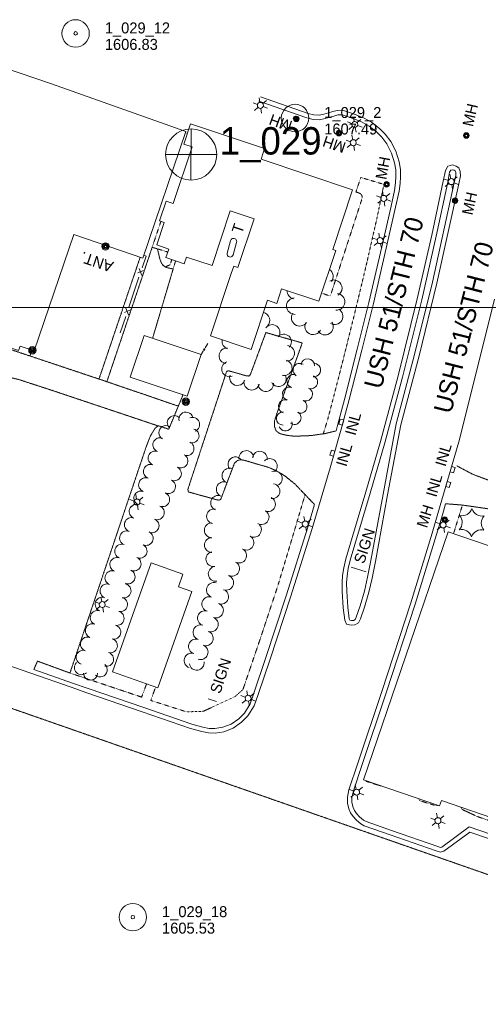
# Model space of a CAD drawing. Header units: feet. Extents: x 386648 to 388873, y 98149 to 99500.
# Tile 4 of 6: x 387547 to 387800, y 98619 to 99157. Entities that reach past the tile are written whole.
import ezdxf
from ezdxf.enums import TextEntityAlignment as Align

# ---------------------------------------------------------------- set-up
doc = ezdxf.new("R2010")
doc.units = ezdxf.units.FT
doc.header["$MEASUREMENT"] = 0
doc.linetypes.add('DGN Style 3', pattern=[0.33152, 0.2368, -0.09472])
doc.linetypes.add('DGN Style 5', pattern=[0.16576, 0.07104, -0.09472])
for name, color, linetype, lineweight in [('E_BLD', 241, 'Continuous', 13), ('E_BLD_Name', 241, 'Continuous', 0), ('E_DRN_Grate', 151, 'Continuous', 0), ('E_DWY', 73, 'DGN Style 3', 0), ('E_LAND_Vegetation', 21, 'Continuous', 0), ('E_MAP_GridLines', 151, 'Continuous', 0), ('E_MAP_Limits', 21, 'DGN Style 3', 0), ('E_MAP_PassPoints', 161, 'Continuous', 0), ('E_MISCPROP', 40, 'Continuous', 0), ('E_MISCPROP_HvyLine', 241, 'Continuous', 13), ('E_MISCPROP_Railing', 40, 'Continuous', 0), ('E_PATH_Sidewalk', 73, 'DGN Style 5', 0), ('E_RDWY', 21, 'Continuous', 13), ('E_RDWY_Name', 21, 'Continuous', 0)]:
    doc.layers.add(name, color=color, linetype=linetype, lineweight=lineweight)
doc.styles.add('Style-IGR_FONT_0', font='IGR_FONT_0.shx')

# ---------------------------------------------------------------- blocks, each defined once
blk = doc.blocks.new('PP')
at = {"layer": 'E_MAP_PassPoints', "color": 40, "linetype": 'Continuous', "lineweight": 0}
for radius in [7.5, 0.96]:
    blk.add_circle((0, 0), radius, dxfattribs=at)
blk = doc.blocks.new('PHOTOC')
at = {"layer": 'E_MAP_Limits', "color": 73, "linetype": 'Continuous', "lineweight": 0}
for p, q in [((0.12, 14.06), (0.06, -13.8)), ((-13.79, 0.03), (14.12, 0.01))]:
    blk.add_line(p, q, dxfattribs=at)
blk.add_circle((0.17, 0.03), 14, dxfattribs=at)
blk = doc.blocks.new('INLT')
at = {"layer": 'E_MISCPROP_Railing', "color": 40, "linetype": 'Continuous', "lineweight": 0, "flags": 128}
blk.add_lwpolyline([(3, -2), (3, 0), (0, 0), (0, -2), (3, -2)], dxfattribs=at)
blk = doc.blocks.new('INL')
at = {"layer": 'E_MISCPROP_Railing', "color": 40, "linetype": 'Continuous', "lineweight": 0, "style": 'Style-IGR_FONT_0'}
blk.add_text('INL', height=6, rotation=0, dxfattribs=at).set_placement((-5.79, -2.75))
blk = doc.blocks.new('INL_1')
at = {"layer": 'E_MISCPROP_Railing', "color": 40, "linetype": 'Continuous', "lineweight": 0, "style": 'Style-IGR_FONT_0'}
blk.add_text('INL', height=6, rotation=359.9999, dxfattribs=at).set_placement((-5.79, -2.75))
blk = doc.blocks.new('INL_2')
at = {"layer": 'E_MISCPROP_Railing', "color": 40, "linetype": 'Continuous', "lineweight": 0, "style": 'Style-IGR_FONT_0'}
blk.add_text('INL', height=6, rotation=359.9999, dxfattribs=at).set_placement((-5.79, -2.75))
blk = doc.blocks.new('INL_3')
at = {"layer": 'E_MISCPROP_Railing', "color": 40, "linetype": 'Continuous', "lineweight": 0, "style": 'Style-IGR_FONT_0'}
blk.add_text('INL', height=6, rotation=0.0001, dxfattribs=at).set_placement((-5.79, -2.75))
blk = doc.blocks.new('MHO_1')
at = {"layer": 'E_DRN_Grate', "color": 20, "linetype": 'Continuous', "lineweight": 0}
for centre, radius in [((0.04, -0.06), 1.5), ((0.04, -0.06), 1.22), ((0.04, -0.07), 0.968), ((0.01, -0.08), 0.605)]:
    blk.add_circle(centre, radius, dxfattribs=at)
blk = doc.blocks.new('MHT_1')
at = {"layer": 'E_DRN_Grate', "color": 20, "linetype": 'Continuous', "lineweight": 0, "style": 'Style-IGR_FONT_0'}
blk.add_text('MH', height=6, rotation=359.9999, dxfattribs=at).set_placement((-0.35, -3.06), align=Align.CENTER)
blk = doc.blocks.new('MHO_7')
at = {"layer": 'E_DRN_Grate', "color": 20, "linetype": 'Continuous', "lineweight": 0}
for centre, radius in [((0.04, -0.06), 1.5), ((0.04, -0.06), 1.22), ((0.04, -0.07), 0.968), ((0.01, -0.08), 0.605)]:
    blk.add_circle(centre, radius, dxfattribs=at)
blk = doc.blocks.new('MHT_7')
at = {"layer": 'E_DRN_Grate', "color": 20, "linetype": 'Continuous', "lineweight": 0, "style": 'Style-IGR_FONT_0'}
blk.add_text('MH', height=6, rotation=360, dxfattribs=at).set_placement((-0.35, -3.06), align=Align.CENTER)
blk = doc.blocks.new('MHO_8')
at = {"layer": 'E_DRN_Grate', "color": 20, "linetype": 'Continuous', "lineweight": 0}
for centre, radius in [((0.04, -0.06), 1.5), ((0.04, -0.06), 1.22), ((0.04, -0.07), 0.968), ((0.01, -0.08), 0.605)]:
    blk.add_circle(centre, radius, dxfattribs=at)
blk = doc.blocks.new('MHT_8')
at = {"layer": 'E_DRN_Grate', "color": 20, "linetype": 'Continuous', "lineweight": 0, "style": 'Style-IGR_FONT_0'}
blk.add_text('MH', height=6, rotation=359.9999, dxfattribs=at).set_placement((-0.35, -3.06), align=Align.CENTER)
blk = doc.blocks.new('MHO_9')
at = {"layer": 'E_DRN_Grate', "color": 20, "linetype": 'Continuous', "lineweight": 0}
for centre, radius in [((0.04, -0.06), 1.5), ((0.04, -0.06), 1.22), ((0.04, -0.07), 0.968), ((0.01, -0.08), 0.605)]:
    blk.add_circle(centre, radius, dxfattribs=at)
blk = doc.blocks.new('MHT_9')
at = {"layer": 'E_DRN_Grate', "color": 20, "linetype": 'Continuous', "lineweight": 0, "style": 'Style-IGR_FONT_0'}
blk.add_text('MH', height=6, rotation=360, dxfattribs=at).set_placement((-0.35, -3.06), align=Align.CENTER)
blk = doc.blocks.new('MHO_10')
at = {"layer": 'E_DRN_Grate', "color": 20, "linetype": 'Continuous', "lineweight": 0}
for centre, radius in [((0.04, -0.06), 1.5), ((0.04, -0.06), 1.22), ((0.04, -0.07), 0.968), ((0.01, -0.08), 0.605)]:
    blk.add_circle(centre, radius, dxfattribs=at)
blk = doc.blocks.new('MHT_10')
at = {"layer": 'E_DRN_Grate', "color": 20, "linetype": 'Continuous', "lineweight": 0, "style": 'Style-IGR_FONT_0'}
blk.add_text('MH', height=6, rotation=360, dxfattribs=at).set_placement((-0.35, -3.06), align=Align.CENTER)
blk = doc.blocks.new('MHO_11')
at = {"layer": 'E_DRN_Grate', "color": 20, "linetype": 'Continuous', "lineweight": 0}
for centre, radius in [((0.04, -0.06), 1.5), ((0.04, -0.06), 1.22), ((0.04, -0.07), 0.968), ((0.01, -0.08), 0.605)]:
    blk.add_circle(centre, radius, dxfattribs=at)
blk = doc.blocks.new('MHT_11')
at = {"layer": 'E_DRN_Grate', "color": 20, "linetype": 'Continuous', "lineweight": 0, "style": 'Style-IGR_FONT_0'}
blk.add_text('MH', height=6, rotation=0.0001, dxfattribs=at).set_placement((-0.35, -3.06), align=Align.CENTER)
blk = doc.blocks.new('LTP')
at = {"layer": 'E_MISCPROP', "color": 20, "linetype": 'Continuous', "lineweight": 0}
for p, q in [((-1.61, 0.09), (-4.22, 0.17)), ((-0.78, 1.46), (-1.98, 3.76)), ((0.86, 1.37), (2.22, 3.6)), ((1.66, 0), (4.18, -0.06)), ((-0.86, -1.4), (-2.22, -3.59)), ((0.78, -1.44), (2.02, -3.62))]:
    blk.add_line(p, q, dxfattribs=at)
blk.add_arc((0.02, 0.01), 1.64, 0, 360, dxfattribs=at)
blk = doc.blocks.new('POLE')
at = {"layer": 'E_MISCPROP', "color": 20, "linetype": 'Continuous', "lineweight": 0}
for radius in [2.02, 1.51, 1.01, 0.504]:
    blk.add_circle((0.03, -0.09), radius, dxfattribs=at)
blk = doc.blocks.new('ANT')
at = {"layer": 'E_MISCPROP', "color": 20, "linetype": 'Continuous', "lineweight": 0, "style": 'Style-IGR_FONT_0'}
blk.add_text('ANT.', height=6, rotation=359.9999, dxfattribs=at).set_placement((0, 0.95), align=Align.MIDDLE_LEFT)
blk = doc.blocks.new('PINEL')
at = {"layer": 'E_LAND_Vegetation', "color": 93, "linetype": 'Continuous', "lineweight": 0}
for centre, start, end in [((-8.23, 7.26), 275.2112, 0.9761), ((2.17, 10.66), 215.2112, 300.9761), ((10.31, 3.35), 155.2112, 240.9761), ((-10.49, -3.45), 335.2112, 60.9761), ((-2.35, -10.75), 35.2112, 120.9761), ((8.05, -7.36), 95.2112, 180.9761)]:
    blk.add_arc(centre, 5.72, start, end, dxfattribs=at)
blk = doc.blocks.new('SIGN')
at = {"layer": 'E_MISCPROP', "color": 20, "linetype": 'Continuous', "lineweight": 0, "style": 'Style-IGR_FONT_0'}
blk.add_text('SIGN', height=6, rotation=0, dxfattribs=at).set_placement((0, 0), align=Align.MIDDLE_LEFT)
blk = doc.blocks.new('TK5')
at = {"layer": 'E_BLD', "color": 241, "linetype": 'Continuous', "lineweight": 0}
for p, q in [((1.56, 1.71), (8.66, 1.72)), ((1.66, -1.78), (8.68, -1.78))]:
    blk.add_line(p, q, dxfattribs=at)
for centre, start, end in [((1.67, -0.03), 93.5947, 269.612), ((8.66, -0.03), 270.7756, 93.236)]:
    blk.add_arc(centre, 1.75, start, end, dxfattribs=at)
blk = doc.blocks.new('TA')
at = {"layer": 'E_BLD_Name', "color": 241, "linetype": 'Continuous', "lineweight": 0, "style": 'Style-IGR_FONT_0'}
blk.add_text('T', height=6, rotation=0, dxfattribs=at).set_placement((-1.9, 3.03), align=Align.MIDDLE_LEFT)

msp = doc.modelspace()

# ---------------------------------------------------------------- linework, layer by layer
at = {"layer": 'E_DWY', "color": 51, "linetype": 'DGN Style 3', "lineweight": 0, "flags": 128}
for points in [[(387620.16, 98983.1), (387631.42, 99021.03), (387627.6, 99021.88), (387626.6, 99022.43), (387625.2, 99023.91), (387624.26, 99026.21), (387623.79, 99028.06), (387622.83, 99032.06), (387619.93, 99032.88), (387595.15, 98959.42), (387634.26, 98946.05)], [(387590.83, 98960.86), (387613.38, 99027.5)], [(387595.15, 98959.42), (387444.58, 99009.68)], [(387623.31, 98935.21), (387566.09, 98954.34), (387546.92, 98960.61), (387538.4, 98962.55), (387496.31, 98975.6), (387439.17, 98994.55)], [(387720.58, 98932.5), (387714.36, 98931.02), (387706.92, 98929.95), (387697.83, 98929.58), (387693.2, 98930.15), (387689.87, 98931.03), (387687.8, 98932.5), (387686.93, 98934.77), (387686.88, 98937.69), (387687.96, 98941.33), (387702.1, 98980.59), (387682.19, 98986.29), (387673.7, 98963.29), (387672.81, 98962.5), (387671.41, 98962.63), (387662.72, 98965.12), (387661.61, 98965.42), (387660.69, 98964.99), (387639.51, 98900.64), (387639.66, 98899.49), (387639.83, 98899.13), (387656.01, 98894.64), (387657.09, 98894.79), (387657.51, 98895.18), (387665.04, 98914.98), (387666.7, 98916.33), (387668.28, 98916.73), (387669.96, 98916.54), (387683.86, 98912.49), (387687.91, 98910.71), (387692.84, 98907.68), (387698.07, 98903.5), (387708.78, 98892.29)], [(387553.09, 98973.46), (387554.26, 98976.68)], [(387555.17, 98802.01), (387557.16, 98806.6), (387574.94, 98800.1), (387616.63, 98923.69), (387619.02, 98929.88), (387621.55, 98933.98), (387623.09, 98935.22), (387623.62, 98935.21), (387629.03, 98933.42), (387636.86, 98952.33)], [(388079.59, 98811.1), (387932.8, 98861.57), (387820.73, 98899.26), (387795.47, 98908.77), (387786.58, 98913.46)], [(387780.54, 98892.68), (387789.93, 98891.93), (387804.21, 98889.87), (387831.38, 98883.33), (387896.68, 98861.05), (387973.61, 98835.8), (388074.89, 98799.39), (388080.97, 98796.72), (388082.54, 98795.95)]]:
    msp.add_lwpolyline(points, dxfattribs=at)
at = {"layer": 'E_LAND_Vegetation', "color": 93, "linetype": 'Continuous', "lineweight": 0}
for centre, radius, start, end in [((387714.52, 99016.93), 4.51, 322.9352, 57.2369), ((387719.39, 99010.56), 4.51, 299.8309, 119.8309), ((387698.27, 99009.14), 4.51, 178.5099, 258.6815), ((387720.95, 99003.1), 4.51, 265.1288, 85.1288), ((387698.01, 99000.74), 4.51, 93.7276, 273.7276), ((387680.1, 98993.01), 4.23, 313.6565, 80.3008), ((387700.7, 98994.36), 4.51, 144.9078, 324.9078), ((387719.85, 98995.17), 4.51, 240.0258, 60.0258), ((387685.64, 98986.38), 4.23, 324.0365, 144.0365), ((387708.11, 98989.68), 4.51, 151.5975, 331.5975), ((387714.55, 98989.48), 4.51, 212.888, 32.888), ((387691.94, 98981.17), 4.23, 316.3005, 136.3005), ((387662.44, 98981.48), 4.23, 168.744, 253.9197), ((387693.61, 98974.95), 4.23, 265.4438, 85.4438), ((387660.79, 98973.57), 4.23, 83.9403, 263.9402), ((387662.26, 98966.39), 4.23, 110.6495, 290.6495), ((387692.28, 98967.08), 4.23, 253.048, 73.048), ((387700.72, 98965.81), 3.65, 59.2617, 239.2617), ((387705.1, 98968.32), 3.65, 355.3669, 175.3669), ((387708.52, 98965.76), 3.65, 263.4204, 83.4204), ((387666.58, 98961.58), 4.23, 161.2445, 341.2445), ((387689.13, 98960.96), 4.23, 208.7346, 28.7346), ((387697.37, 98959.73), 3.65, 71.0629, 251.0629), ((387706.84, 98959.19), 3.65, 247.7945, 67.7945), ((387674.42, 98959.07), 4.23, 167.497, 347.497), ((387682.16, 98958.3), 4.23, 184.7479, 4.7479), ((387695, 98952.81), 3.65, 71.0629, 251.0629), ((387704.04, 98952.51), 3.65, 245.7016, 65.7016), ((387692.75, 98945.92), 3.65, 73.0619, 253.0619), ((387701.03, 98945.85), 3.65, 245.7016, 65.7016), ((387638.45, 98938.92), 3.86, 13.7814, 193.7815), ((387691.6, 98939.28), 3.65, 89.7084, 269.7084), ((387697.78, 98939.68), 3.65, 235.0629, 55.0629), ((387632.08, 98936.98), 3.86, 44.3158, 224.3158), ((387642.03, 98936.01), 3.86, 292.5174, 112.5174), ((387692.94, 98936.14), 3.65, 201.1778, 21.1778), ((387627.46, 98931.52), 3.86, 60.698, 240.698), ((387641.73, 98929.8), 3.86, 255.2903, 75.2903), ((387624.16, 98924.91), 3.86, 70.4244, 250.4244), ((387638.96, 98922.89), 3.86, 246.5561, 66.5561), ((387621.57, 98917.62), 3.86, 70.4244, 250.4244), ((387635.63, 98916.1), 3.86, 241.7166, 61.7166), ((387671.46, 98917.66), 4.05, 7.0264, 187.0264), ((387678.91, 98917.32), 4.05, 349.9168, 169.9168), ((387618.98, 98910.34), 3.86, 70.4244, 250.4244), ((387665.5, 98914.24), 4.05, 37.6485, 217.6485), ((387684.36, 98913.32), 4.05, 316.4264, 136.4264), ((387632.05, 98909.13), 3.86, 245.2786, 65.2786), ((387662.26, 98908.08), 4.05, 67.3747, 247.3747), ((387687.09, 98906.5), 4.05, 292.899, 112.899), ((387616.39, 98903.06), 3.86, 70.4244, 250.4244), ((387628.82, 98902.11), 3.86, 245.2786, 65.2786), ((387659.14, 98900.6), 4.05, 67.3747, 247.3747), ((387685.81, 98899.55), 4.05, 260.8649, 80.8649), ((387613.8, 98895.78), 3.86, 70.4244, 250.4244), ((387625.65, 98894.97), 3.86, 247.9095, 67.9095), ((387656.02, 98893.12), 4.05, 67.3747, 247.3747), ((387683.36, 98892.4), 4.05, 246.048, 66.048), ((387611.21, 98888.49), 3.86, 70.4244, 250.4244), ((387622.74, 98887.81), 3.86, 247.9095, 67.9095), ((387653.79, 98885.77), 4.05, 78.7879, 258.7879), ((387679.86, 98885.38), 4.05, 238.913, 58.913), ((387608.62, 98881.22), 3.86, 70.4244, 250.4244), ((387619.84, 98880.65), 3.86, 247.9095, 67.9095), ((387652.57, 98878.17), 4.05, 90.438, 270.438), ((387675.68, 98878.44), 4.05, 238.913, 58.913), ((387605.98, 98873.93), 3.86, 69.7204, 249.7204), ((387616.62, 98873.75), 3.86, 244.3131, 64.3131), ((387652.63, 98870.07), 4.05, 90.438, 270.438), ((387671.57, 98871.4), 4.05, 240.333, 60.333), ((387603.3, 98866.68), 3.86, 69.7204, 249.7204), ((387613.27, 98866.78), 3.86, 244.3131, 64.3131), ((387653.4, 98862.41), 4.05, 101.3816, 281.3816), ((387667.55, 98864.31), 4.05, 241.7754, 61.7754), ((387600.62, 98859.43), 3.86, 69.7204, 249.7204), ((387609.99, 98859.76), 3.86, 244.9792, 64.9792), ((387663.72, 98857.18), 4.05, 241.7754, 61.7754), ((387597.95, 98852.18), 3.86, 69.7204, 249.7204), ((387606.72, 98852.76), 3.86, 244.9792, 64.9792), ((387654.73, 98854.32), 4.05, 98.6221, 278.6221), ((387653.69, 98845.53), 4.05, 72.4627, 252.4627), ((387660.49, 98849.48), 4.05, 249.7584, 69.7584), ((387595.27, 98844.93), 3.86, 69.7204, 249.7204), ((387604.51, 98845.02), 3.86, 255.5122, 75.5122), ((387657.68, 98841.88), 4.05, 249.7584, 69.7584), ((387592.59, 98837.68), 3.86, 69.7204, 249.7204), ((387602.58, 98837.54), 3.86, 255.5122, 75.5122), ((387651.25, 98837.81), 4.05, 72.4627, 252.4627), ((387589.91, 98830.43), 3.86, 69.7204, 249.7204), ((387600.7, 98830.01), 3.86, 256.4338, 76.4338), ((387648.81, 98830.08), 4.05, 72.4627, 252.4627), ((387654.88, 98834.28), 4.05, 249.7584, 69.7584), ((387652.08, 98826.68), 4.05, 249.7584, 69.7584), ((387587.23, 98823.18), 3.86, 69.7204, 249.7204), ((387598.89, 98822.5), 3.86, 256.4338, 76.4338), ((387646.37, 98822.36), 4.05, 72.4627, 252.4627), ((387649.27, 98819.08), 4.05, 249.7584, 69.7584), ((387584.55, 98815.93), 3.86, 69.7204, 249.7204), ((387597.04, 98815.05), 3.86, 254.625, 74.625), ((387643.93, 98814.63), 4.05, 72.4627, 252.4627), ((387582.2, 98808.71), 3.86, 73.7415, 253.7415), ((387646.47, 98811.48), 4.05, 249.7584, 69.7584), ((387594.99, 98807.61), 3.86, 254.625, 74.625), ((387641.49, 98806.91), 4.05, 72.4627, 252.4627), ((387644.33, 98805.69), 4.05, 188.3038, 8.3038), ((387581.27, 98803.04), 3.86, 134.5693, 314.5693), ((387591.52, 98801.84), 3.86, 228.7217, 48.7217), ((387586.17, 98800.02), 3.86, 181.0403, 1.0403)]:
    msp.add_arc(centre, radius, start, end, dxfattribs=at)
at = {"layer": 'E_MAP_GridLines', "color": 161, "linetype": 'Continuous', "lineweight": 0}
msp.add_line((387000, 99000), (388500, 99000), dxfattribs=at)
at = {"layer": 'E_MAP_Limits', "color": 73, "linetype": 'DGN Style 3', "lineweight": 0, "flags": 128}
msp.add_lwpolyline([(387311.17, 98861.57), (388066.59, 98598.25)], dxfattribs=at)
at = {"layer": 'E_MISCPROP', "color": 20, "linetype": 'Continuous', "lineweight": 0}
for p, q in [((387728.85, 98857.98), (387737.11, 98855.45)), ((387650.55, 98785.9), (387655.09, 98784.46))]:
    msp.add_line(p, q, dxfattribs=at)
at = {"layer": 'E_MISCPROP_HvyLine', "color": 241, "linetype": 'Continuous', "lineweight": 13, "flags": 128}
for points in [[(387638.31, 99096.2), (387638.31, 99096.2), (387614.75, 99027.03), (387614.75, 99027.03), (387577.03, 99039.88), (387577.03, 99039.88), (387555.37, 98976.3), (387555.37, 98976.3), (387547.68, 98978.93), (387547.68, 98978.93), (387546.84, 98976.47), (387546.84, 98976.47), (387518.26, 98986.21), (387518.26, 98986.21), (387518.26, 98986.21), (387518.26, 98986.21), (387519.26, 98989.16), (387519.26, 98989.16), (387457.67, 99010.14), (387503.04, 99143.33), (387503.04, 99143.33), (387564.91, 99122.25), (387564.91, 99122.25), (387638.31, 99096.2)], [(387729.67, 99064.32), (387729.67, 99064.32), (387718.82, 99031.76), (387720.46, 99031.21), (387720.46, 99031.21), (387711.2, 99003.44), (387711.2, 99003.44), (387690.83, 99010.23), (387690.83, 99010.23), (387688.17, 99002.26), (387688.17, 99002.26), (387683.08, 99003.96), (387683.08, 99003.96), (387674.1, 98977.04), (387674.1, 98977.04), (387651.88, 98984.45), (387663.27, 99018.62), (387663.27, 99018.62), (387664.6, 99022.61), (387664.6, 99022.61), (387666.83, 99021.87), (387675.71, 99048.51), (387675.71, 99048.51), (387675.71, 99048.51), (387662.71, 99052.85), (387662.71, 99052.85), (387652.72, 99022.91), (387652.72, 99022.91), (387638.73, 99027.57), (387638.73, 99027.57), (387637.52, 99023.93), (387637.52, 99023.93), (387627.48, 99027.28), (387629.04, 99031.97), (387629.04, 99031.97), (387622.44, 99034.17), (387622.44, 99034.17), (387626.57, 99046.56), (387626.57, 99046.56), (387626.57, 99046.56), (387624, 99047.42), (387624, 99047.42), (387627.57, 99058.15), (387631.42, 99056.87), (387631.42, 99056.87), (387641.77, 99087.89), (387641.77, 99087.89), (387641.77, 99087.89), (387637.24, 99089.4), (387637.24, 99089.4), (387640.92, 99100.41), (387640.92, 99100.41), (387681.49, 99086.88), (387681.49, 99086.88), (387679.54, 99081.03), (387729.67, 99064.32)], [(387607.98, 98961.94), (387607.98, 98961.94), (387639.12, 98951.58), (387646.68, 98974.28), (387646.68, 98974.28), (387646.68, 98974.28), (387615.53, 98984.64)], [(387839.9, 98709.33), (387778.28, 98730.43), (387778.28, 98730.43), (387777.24, 98727.38), (387777.24, 98727.38), (387735.58, 98741.64), (387735.58, 98741.64), (387782.03, 98877.34), (387881.76, 98843.2), (387881.76, 98843.2), (387868.83, 98805.43), (387868.83, 98805.43), (387872.38, 98804.21), (387872.38, 98804.21), (387839.9, 98709.33)], [(387641.7, 98844.6), (387641.7, 98844.6), (387622.97, 98792), (387622.97, 98792), (387598.17, 98800.83), (387598.17, 98800.83), (387619.38, 98860.36), (387619.38, 98860.36), (387636.81, 98854.15), (387634.34, 98847.22), (387634.34, 98847.22), (387634.34, 98847.22)]]:
    msp.add_lwpolyline(points, close=True, dxfattribs=at)
at = {"layer": 'E_MISCPROP_Railing', "color": 40, "linetype": 'Continuous', "lineweight": 0}
for p, q in [((387615.27, 99020.29), (387612.08, 99018.95)), ((387612.8, 99021.27), (387614.34, 99017.54)), ((387607.99, 98998.68), (387604.8, 98997.34)), ((387605.52, 98999.66), (387607.06, 98995.93)), ((387647.88, 98976.95), (387648.96, 98977.13)), ((387648.57, 98976.47), (387648.37, 98977.73))]:
    msp.add_line(p, q, dxfattribs=at)
at = {"layer": 'E_MISCPROP_Railing', "color": 40, "linetype": 'Continuous', "lineweight": 0, "flags": 128}
for points in [[(387615.3, 99028.63), (387616.6, 99028.1), (387614.45, 99021.71)], [(387612.73, 99016.61), (387609.77, 99007.83)], [(387609.77, 99007.83), (387607.17, 99000.1)], [(387605.45, 98995), (387602.49, 98986.22)], [(387648.93, 98977.9), (387650.47, 98980.37)], [(387646.68, 98974.28), (387648.03, 98976.46)]]:
    msp.add_lwpolyline(points, dxfattribs=at)
at = {"layer": 'E_PATH_Sidewalk', "color": 51, "linetype": 'DGN Style 5', "lineweight": 0, "flags": 128}
for points in [[(387639.18, 99095.2), (387638.12, 99095.62)], [(387713.61, 98930.91), (387716, 98938.66), (387719.4, 98951.61), (387724.49, 98971.49), (387731.08, 98997.94), (387737.34, 99024.01), (387743.19, 99049.76), (387746.81, 99067.31), (387734.1, 99071.12), (387731.52, 99063.12), (387733.35, 99062.59), (387734.17, 99062.03), (387734.74, 99061.32), (387734.94, 99060.33), (387734.67, 99059), (387717.46, 99006.23), (387712.66, 99007.84)], [(387619.93, 99032.88), (387624.75, 99047.17)], [(387622.83, 99032.06), (387628.49, 99030.33)], [(387627.11, 99022.15), (387629.76, 99023.4), (387630.69, 99026.21)], [(387631.42, 99021.03), (387632.77, 99025.51)], [(387703.65, 98897.66), (387697.02, 98875.33), (387688.75, 98847.85), (387679.79, 98820.85), (387669.62, 98791.02), (387665.32, 98787.24), (387647.91, 98779.16), (387638.79, 98778.87), (387619.19, 98785.12), (387621.81, 98792.41)], [(387789.79, 98891.94), (387784.94, 98876.35)], [(387616.87, 98794.17), (387614.17, 98786.93), (387574.94, 98800.1)], [(387745.2, 98738.35), (387745.01, 98738.3), (387737.05, 98740.91), (387736.77, 98741.24)], [(387776.06, 98727.78), (387775.83, 98727.67), (387774.95, 98727.61), (387766.52, 98730.28), (387765.97, 98730.85), (387765.82, 98731.29)], [(387823.81, 98714.84), (387823.74, 98714.69), (387823.06, 98713.76), (387822.51, 98713.58), (387821.77, 98713.53), (387797.97, 98721.59), (387789.88, 98725.36), (387789.24, 98725.97), (387789.12, 98726.72)]]:
    msp.add_lwpolyline(points, dxfattribs=at)
at = {"layer": 'E_RDWY', "color": 21, "linetype": 'Continuous', "lineweight": 13, "flags": 128}
for points in [[(387679.21, 99115.22), (387705.3, 99106.09), (387708.45, 99105.32), (387711.38, 99105.09), (387713.99, 99105.68), (387716.39, 99106.53), (387718.79, 99107.13), (387721.24, 99107.75), (387724.2, 99107.89), (387727.47, 99106.9), (387731.7, 99105.4), (387736.02, 99103.58), (387740.08, 99101.33), (387744.4, 99097.97), (387747.58, 99094.7), (387750.51, 99090.76), (387753.32, 99085.42), (387755.09, 99079.61), (387755.87, 99075.44), (387755.92, 99071.49), (387755.67, 99067.83), (387755.07, 99063.55), (387753.13, 99054.93), (387748.1, 99032.52), (387741.03, 99002.19), (387734.64, 98976.65), (387727.85, 98949.74), (387723.83, 98934.79), (387717.4, 98912.38), (387707.47, 98879.17), (387695.7, 98841.6), (387684.46, 98807.74), (387678, 98788.32), (387675.79, 98782.11), (387672.4, 98776.65), (387668.93, 98773.2), (387664.28, 98769.97), (387659.22, 98768), (387654.5, 98767.24), (387650.82, 98767.33), (387647.08, 98768.06), (387640.89, 98769.8), (387614.52, 98778.84), (387584.12, 98789.2), (387575.51, 98792.28), (387531.2, 98807.72)], [(387678.38, 99112.86), (387704.59, 99103.7), (387708.05, 99102.85), (387711.57, 99102.56), (387714.69, 99103.28), (387717.11, 99104.14), (387719.4, 99104.71), (387721.61, 99105.27), (387723.89, 99105.37), (387726.69, 99104.53), (387730.8, 99103.07), (387734.92, 99101.33), (387738.7, 99099.24), (387742.73, 99096.1), (387745.68, 99093.07), (387748.39, 99089.42), (387751, 99084.46), (387752.66, 99079.02), (387753.37, 99075.19), (387753.42, 99071.56), (387753.18, 99068.09), (387752.61, 99064), (387750.69, 99055.47), (387745.66, 99033.08), (387738.6, 99002.78), (387732.22, 98977.26), (387725.44, 98950.37), (387721.42, 98935.46), (387720.58, 98932.5)], [(387736.89, 98899.16), (387744.94, 98926.64), (387754.52, 98962.55), (387765.06, 99004.7), (387773.01, 99039.63), (387779.27, 99069), (387780.44, 99074.89), (387781.85, 99077.29), (387784.42, 99077.95), (387786.4, 99077.37), (387787.74, 99076.3), (387788.63, 99074.44), (387788.66, 99071.99), (387787.73, 99067.63), (387775.82, 99013.36)], [(387739.29, 98898.46), (387747.34, 98925.97), (387756.94, 98961.93), (387767.5, 99004.11), (387775.45, 99039.09), (387781.72, 99068.5), (387782.8, 99073.99), (387783.48, 99075.12), (387784.38, 99075.36), (387785.23, 99075.11), (387785.73, 99074.7), (387786.14, 99073.85), (387786.16, 99072.24), (387785.28, 99068.16), (387773.37, 99013.9)], [(387775.8, 99013.3), (387766.04, 98973.64), (387756.02, 98935.79), (387748.83, 98897.46), (387742.13, 98861.15), (387740.35, 98851.97), (387738.54, 98844.3), (387736.1, 98836.12), (387734, 98829.79), (387732.96, 98827.48), (387730.81, 98826.48), (387728.89, 98826.19), (387726.37, 98826.89), (387725.37, 98829.05), (387724.51, 98835.8), (387723.92, 98844.83), (387723.88, 98849.54), (387724.14, 98853.45), (387724.87, 98857.69), (387725.87, 98862.52), (387728.58, 98871.1), (387736.9, 98899.17)], [(387773.37, 99013.9), (387763.62, 98974.25), (387753.58, 98936.34), (387746.37, 98897.91), (387739.68, 98861.62), (387737.91, 98852.49), (387736.12, 98844.94), (387733.72, 98836.87), (387731.67, 98830.7), (387731.06, 98829.35), (387730.08, 98828.9), (387729.04, 98828.74), (387728.15, 98828.99), (387727.8, 98829.75), (387727, 98836.04), (387726.42, 98844.93), (387726.39, 98849.47), (387726.63, 98853.16), (387727.32, 98857.23), (387728.29, 98861.88), (387730.97, 98870.37), (387739.29, 98898.46)], [(387827.15, 98701.77), (387793.83, 98713.13), (387779.67, 98702.62), (387777.75, 98702.06), (387775.47, 98702.77), (387750.15, 98711.68), (387736, 98716.56), (387734.11, 98717.58), (387731.76, 98719.69), (387729.94, 98721.65), (387728.48, 98723.63), (387727.56, 98725.84), (387726.79, 98729), (387726.84, 98732.29), (387727.69, 98736.25), (387732.48, 98750.77), (387745.59, 98789.98), (387761.53, 98838.57), (387773.26, 98876.5), (387776.39, 98887.36), (387787.78, 98926.54), (387798.97, 98970.82), (387807.26, 99004.53)], [(387840.44, 98699.77), (387827.97, 98704.13), (387793.4, 98715.92), (387778.54, 98704.9), (387777.77, 98704.67), (387776.26, 98705.14), (387750.97, 98714.04), (387737.01, 98718.86), (387735.56, 98719.64), (387733.52, 98721.47), (387731.87, 98723.25), (387730.67, 98724.87), (387729.95, 98726.62), (387729.29, 98729.29), (387729.33, 98732), (387730.1, 98735.59), (387734.85, 98749.99), (387747.96, 98789.19), (387763.91, 98837.81), (387775.65, 98875.79), (387778.79, 98886.66), (387780.54, 98892.68)], [(387708.78, 98892.29), (387705.08, 98879.91), (387693.32, 98842.36), (387682.09, 98808.53), (387675.63, 98789.13), (387673.53, 98783.2), (387670.43, 98778.22), (387667.32, 98775.12), (387663.1, 98772.19), (387658.56, 98770.43), (387654.32, 98769.75), (387651.09, 98769.82), (387647.66, 98770.5), (387641.63, 98772.19), (387615.33, 98781.21), (387584.95, 98791.56), (387576.34, 98794.63), (387555.17, 98802.01)]]:
    msp.add_lwpolyline(points, dxfattribs=at)

# ---------------------------------------------------------------- block references
at = {"layer": 'E_BLD', "color": 241, "linetype": 'Continuous', "lineweight": 0, "xscale": 0.9999985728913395, "yscale": 0.9999985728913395, "zscale": 0.9999985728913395, "rotation": 74.60375361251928}
msp.add_blockref('TK5', (387662.16, 99027.71), dxfattribs=at)
at = {"layer": 'E_BLD_Name', "color": 241, "linetype": 'Continuous', "lineweight": 0, "xscale": 0.9999982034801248, "yscale": 0.9999982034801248, "zscale": 0.9999982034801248, "rotation": 71.72307865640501}
msp.add_blockref('TA', (387669.67, 99041.72), dxfattribs=at)
at = {"layer": 'E_DRN_Grate', "color": 20, "linetype": 'Continuous', "lineweight": 0}
for name, p, xscale, yscale, zscale, rotation in [('MHT_11', (387794.05, 99105.63), 0.9999986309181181, 0.9999986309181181, 0.9999986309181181, 77.08479484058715), ('MHT_10', (387689.94, 99101.07), 1.00000032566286, 1.00000032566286, 1.00000032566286, 160.2604779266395), ('MHO_10', (387698.86, 99103.06), 1.00000032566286, 1.00000032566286, 1.00000032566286, 160.2604779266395), ('MHO_9', (387722.17, 99095.25), 1.000001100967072, 1.000001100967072, 1.000001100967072, 161.2030973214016), ('MHT_9', (387719.27, 99089.23), 1.000001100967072, 1.000001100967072, 1.000001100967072, 161.2030973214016), ('MHO_11', (387791.85, 99094.02), 0.9999986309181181, 0.9999986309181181, 0.9999986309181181, 77.08479484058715), ('MHT_8', (387746.25, 99076.64), 0.9999975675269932, 0.9999975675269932, 0.9999975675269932, 79.4510500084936), ('MHO_8', (387748.19, 99067.31), 0.9999975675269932, 0.9999975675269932, 0.9999975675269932, 79.4510500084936), ('MHO_7', (387785.72, 99058.42), 0.9999989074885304, 0.9999989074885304, 0.9999989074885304, 77.82416431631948), ('MHT_7', (387793.71, 99057.26), 0.9999989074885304, 0.9999989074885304, 0.9999989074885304, 77.82416431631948), ('MHT_1', (387769.38, 98886.28), 1.000001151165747, 1.000001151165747, 1.000001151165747, 72.61299696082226), ('MHO_1', (387780.06, 98883.97), 1.000001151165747, 1.000001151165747, 1.000001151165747, 72.61299696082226)]:
    msp.add_blockref(name, p, dxfattribs=dict(at, xscale=xscale, yscale=yscale, zscale=zscale, rotation=rotation))
at = {"layer": 'E_LAND_Vegetation', "color": 93, "linetype": 'Continuous', "lineweight": 0, "xscale": 0.999999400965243, "yscale": 0.999999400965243, "zscale": 0.999999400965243, "rotation": 161.0894457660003}
msp.add_blockref('PINEL', (387794.78, 98882.27), dxfattribs=at)
at = {"layer": 'E_MAP_Limits', "color": 73, "linetype": 'Continuous', "lineweight": 0}
msp.add_blockref('PHOTOC', (387641.09, 99083.66), dxfattribs=at)
at = {"layer": 'E_MAP_PassPoints', "color": 40, "linetype": 'Continuous', "lineweight": 0}
for p in [(387578.04, 99149.88), (387698.15, 99103.61), (387609.35, 98666.59)]:
    msp.add_blockref('PP', p, dxfattribs=at)
at = {"layer": 'E_MISCPROP', "color": 20, "linetype": 'Continuous', "lineweight": 0}
for name, p, xscale, yscale, zscale, rotation in [('LTP', (387679.2, 99110.5), 0.999999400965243, 0.999999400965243, 0.999999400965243, 161.0894457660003), ('LTP', (387730.88, 99100.09), 0.999999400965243, 0.999999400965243, 0.999999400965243, 161.0894457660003), ('LTP', (387730.03, 99090.11), 0.999999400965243, 0.999999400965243, 0.999999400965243, 161.0894457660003), ('LTP', (387783.68, 99068.83), 0.999999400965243, 0.999999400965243, 0.999999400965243, 161.0894457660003), ('LTP', (387746.7, 99059.69), 0.999999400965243, 0.999999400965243, 0.999999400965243, 161.0894457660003), ('LTP', (387744.74, 99036.56), 0.999999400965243, 0.999999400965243, 0.999999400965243, 161.0894457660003), ('POLE', (387594.4, 99033.29), 0.999999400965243, 0.999999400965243, 0.999999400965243, 161.0894457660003), ('ANT', (387598.58, 99022.84), 0.999999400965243, 0.999999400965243, 0.999999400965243, 161.0894457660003), ('POLE', (387554.36, 98976.46), 0.999999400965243, 0.999999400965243, 0.999999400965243, 161.0894457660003), ('POLE', (387638.4, 98948.39), 0.999999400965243, 0.999999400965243, 0.999999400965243, 161.0894457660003), ('LTP', (387611.65, 98893.59), 0.999999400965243, 0.999999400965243, 0.999999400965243, 161.0894457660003), ('LTP', (387703.76, 98881.58), 0.999999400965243, 0.999999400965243, 0.999999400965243, 161.0894457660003), ('LTP', (387779.29, 98881.09), 0.999999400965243, 0.999999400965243, 0.999999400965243, 161.0894457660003), ('SIGN', (387733.07, 98860.36), 0.9999982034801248, 0.9999982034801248, 0.9999982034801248, 71.72307865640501), ('LTP', (387592.62, 98837.54), 0.999999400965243, 0.999999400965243, 0.999999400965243, 161.0894457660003), ('SIGN', (387654.31, 98789.31), 0.9999982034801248, 0.9999982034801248, 0.9999982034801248, 71.72307865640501), ('LTP', (387672.49, 98786.32), 0.999999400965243, 0.999999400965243, 0.999999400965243, 161.0894457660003), ('LTP', (387731.88, 98734.94), 0.999999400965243, 0.999999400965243, 0.999999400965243, 161.0894457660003), ('LTP', (387776.41, 98719.32), 0.999999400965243, 0.999999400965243, 0.999999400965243, 161.0894457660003)]:
    msp.add_blockref(name, p, dxfattribs=dict(at, xscale=xscale, yscale=yscale, zscale=zscale, rotation=rotation))
at = {"layer": 'E_MISCPROP_Railing', "color": 40, "linetype": 'Continuous', "lineweight": 0}
for name, p, xscale, yscale, zscale, rotation in [('INL', (387730.05, 98935.94), 0.9999986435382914, 0.9999986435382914, 0.9999986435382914, 74.93585193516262), ('INLT', (387724.83, 98938.48), 0.9999986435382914, 0.9999986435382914, 0.9999986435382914, 254.9358519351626), ('INL_1', (387725.18, 98918.93), 0.9999972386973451, 0.9999972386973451, 0.9999972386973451, 73.99955797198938), ('INL_3', (387779.49, 98918.95), 0.9999997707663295, 0.9999997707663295, 0.9999997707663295, 73.79799076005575), ('INLT', (387720.02, 98921.5), 0.9999972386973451, 0.9999972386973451, 0.9999972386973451, 253.9995579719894), ('INL_2', (387774.44, 98902.24), 1.000001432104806, 1.000001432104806, 1.000001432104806, 73.78523741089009), ('INLT', (387783, 98910.09), 0.9999997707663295, 0.9999997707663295, 0.9999997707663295, 73.79799076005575), ('INLT', (387780.66, 98902.03), 1.000001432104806, 1.000001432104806, 1.000001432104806, 73.78523741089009)]:
    msp.add_blockref(name, p, dxfattribs=dict(at, xscale=xscale, yscale=yscale, zscale=zscale, rotation=rotation))

# ---------------------------------------------------------------- texts
at = {"layer": 'E_MAP_Limits', "color": 73, "linetype": 'Continuous', "lineweight": 0, "style": 'Style-IGR_FONT_0'}
msp.add_text('1_029', height=15, dxfattribs=at).set_placement((387656.91, 99083.63))
at = {"layer": 'E_MAP_PassPoints', "color": 40, "linetype": 'Continuous', "lineweight": 0, "style": 'Style-IGR_FONT_0'}
for s, p in [('1_029_12', (387594.04, 99149.88)), ('1606.83', (387594.04, 99140.88)), ('1_029_2', (387714.15, 99103.61)), ('1607.49', (387714.15, 99094.61)), ('1_029_18', (387625.35, 98666.59)), ('1605.53', (387625.35, 98657.59))]:
    msp.add_text(s, height=6, dxfattribs=at).set_placement(p)
at = {"layer": 'E_RDWY_Name', "color": 21, "linetype": 'Continuous', "lineweight": 0, "style": 'Style-IGR_FONT_0'}
for rotation, width, p in [(75.9596, 0.999764, (387745.45, 98954.88)), (75.8223, 0.999761, (387783.56, 98941.39))]:
    msp.add_text('USH 51/STH 70', height=10, rotation=rotation, dxfattribs=dict(at, width=width)).set_placement(p)

doc.saveas('drawing.dxf')
